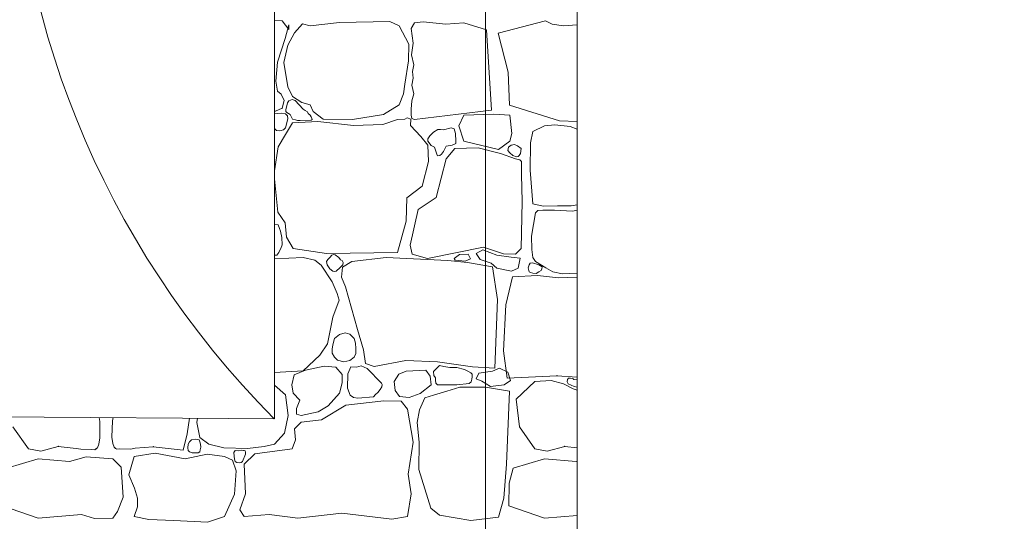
# Model space of a CAD drawing. Header units: millimetres. Extents: x -573548 to 674770, y -184010 to -47794.
# Tile 164 of 181: x 112012 to 114929, y -98052 to -96566. Entities that reach past the tile are written whole.
import ezdxf
from ezdxf.enums import TextEntityAlignment as Align

# ---------------------------------------------------------------- set-up
doc = ezdxf.new("R2010")
doc.units = ezdxf.units.MM
for name, color, linetype, lineweight in [('A.02 RZUT PIWNICY_is$0$_HATCH_Nr_pióra__18', 8, 'Continuous', 9), ('A.02 RZUT PIWNICY_is$0$strop_Nr_pióra__1', 8, 'Continuous', 9), ('A.02 RZUT PIWNICY_is$0$Structural - Bearing_Nr_pióra__21', 8, 'Continuous', 9), ('A.02 RZUT PIWNICY_is$0$Structural - Grid', 8, 'Continuous', 9), ('A.02 RZUT PIWNICY_is$0$Structural - Grid_Nr_pióra__17', 8, 'Continuous', 9)]:
    doc.layers.add(name, color=color, linetype=linetype, lineweight=lineweight)
doc.styles.add('A.02 RZUT PIWNICY_is$0$STYL_AUTOMATYCZNY_1', font='arial.ttf')

# ---------------------------------------------------------------- blocks, each defined once
blk = doc.blocks.new('*X106')
at = {"layer": 'A.02 RZUT PIWNICY_is$0$_HATCH_Nr_pióra__18'}
for p, q in [((113359.4, -96569.2), (113337.3, -96568.8)), ((113379.6, -96595.2), (113359.4, -96569.2)), ((114000, -96606.5), (114139.9, -96570)), ((114139.9, -96570), (114160.1, -96579.5)), ((113368.9, -96622), (113380, -96582)), ((113380, -96582), (113379.6, -96595.2)), ((113420, -96578.2), (113396.1, -96605.5)), ((113442.3, -96584.4), (113420, -96578.2)), ((113529.4, -96574.9), (113442.3, -96584.4)), ((113678.9, -96571.2), (113529.4, -96574.9)), ((113706.5, -96584.4), (113678.9, -96571.2)), ((113735, -96638.9), (113706.5, -96584.4)), ((113751.5, -96575.4), (113741.5, -96592.8)), ((113741.5, -96592.8), (113748.2, -96636.2)), ((113777.5, -96572.8), (113751.5, -96575.4)), ((113844.8, -96579.9), (113777.5, -96572.8)), ((113897.7, -96575.8), (113844.8, -96579.9)), ((113965.2, -96596), (113897.7, -96575.8)), ((113979.6, -96833.8), (113965.2, -96596)), ((114160.1, -96579.5), (114193.4, -96584.4)), ((114193.4, -96584.4), (114233.3, -96581.3)), ((113346.2, -96692.2), (113368.9, -96622)), ((113396.1, -96605.5), (113376.3, -96641.4)), ((114029.5, -96722.1), (114000, -96606.5)), ((113376.3, -96641.4), (113365.1, -96693)), ((113733.8, -96688.5), (113735, -96638.9)), ((113748.2, -96636.2), (113742.7, -96670.5)), ((113742.7, -96670.5), (113749.4, -96699.7)), ((113341.2, -96748.7), (113346.2, -96692.2)), ((113365.1, -96693), (113376.7, -96765.2)), ((113723, -96757.4), (113733.8, -96688.5)), ((113749.4, -96699.7), (113746.1, -96719.9)), ((113748, -96739.6), (113744.4, -96760.4)), ((113746.1, -96719.9), (113748, -96739.6)), ((114033.3, -96818.9), (114029.5, -96722.1)), ((113345.7, -96777.6), (113341.2, -96748.7)), ((113376.7, -96765.2), (113390.7, -96794.1)), ((113719.7, -96786.3), (113723, -96757.4)), ((113744.4, -96760.4), (113750, -96785.8)), ((113357.3, -96786.7), (113345.7, -96777.6)), ((113366, -96805.7), (113357.3, -96786.7)), ((113389.4, -96803), (113379.3, -96806.5)), ((113398.1, -96805.6), (113389.4, -96803)), ((113390.7, -96794.1), (113417.6, -96811.9)), ((113706.5, -96818.5), (113719.7, -96786.3)), ((113750, -96785.8), (113744.2, -96806.4)), ((113340, -96837.1), (113359.4, -96828.4)), ((113359.4, -96828.4), (113366, -96805.7)), ((113375.6, -96812.8), (113370.4, -96833.3)), ((113379.3, -96806.5), (113375.6, -96812.8)), ((113422.4, -96831.2), (113398.1, -96805.6)), ((113417.6, -96811.9), (113442.3, -96818.5)), ((113427.5, -96835), (113422.4, -96831.2)), ((113442.3, -96818.5), (113451.8, -96837.9)), ((113660.3, -96847), (113706.5, -96818.5)), ((113742.4, -96831.6), (113741.5, -96849.4)), ((113744.2, -96806.4), (113742.4, -96831.6)), ((114181.6, -96865.5), (114033.3, -96818.9)), ((113337.3, -96836.8), (113340, -96837.1)), ((113356.8, -96843.1), (113337.3, -96845.2)), ((113369.3, -96845.3), (113356.8, -96843.1)), ((113375.3, -96851), (113369.3, -96845.3)), ((113369.3, -96886.6), (113376.8, -96860)), ((113370.4, -96833.3), (113370.7, -96838.4)), ((113370.7, -96838.4), (113373.9, -96841.3)), ((113373.9, -96841.3), (113384, -96847.4)), ((113376.8, -96860), (113375.3, -96851)), ((113384, -96847.4), (113390.5, -96860.7)), ((113390.5, -96860.7), (113399.8, -96862.7)), ((113434.7, -96839.6), (113427.5, -96835)), ((113437.2, -96844.2), (113434.7, -96839.6)), ((113442.4, -96848.6), (113437.2, -96844.2)), ((113446.1, -96853.9), (113442.4, -96848.6)), ((113445.9, -96863.5), (113448.3, -96861.6)), ((113448.2, -96858.4), (113446.1, -96853.9)), ((113448.3, -96861.6), (113448.2, -96858.4)), ((113451.8, -96837.9), (113481.1, -96860.6)), ((113481.1, -96860.6), (113567.8, -96861.4)), ((113567.8, -96861.4), (113660.3, -96847)), ((113701.2, -96861.8), (113657.8, -96876.7)), ((113722.9, -96860.4), (113701.2, -96861.8)), ((113730.3, -96856.6), (113722.9, -96860.4)), ((113740.9, -96861.1), (113730.3, -96856.6)), ((113740.4, -96879.6), (113740.9, -96861.1)), ((113741.5, -96849.4), (113744.4, -96858.6)), ((113744.4, -96858.6), (113751.5, -96862.3)), ((113751.5, -96862.3), (113979.6, -96833.8)), ((113897.7, -96849.4), (113883.3, -96881)), ((113986.6, -96846), (113897.7, -96849.4)), ((114033.9, -96849.4), (113986.6, -96846)), ((114040.6, -96903), (114033.9, -96849.4)), ((113337.3, -96888.2), (113342.6, -96894.3)), ((113363.5, -96892.2), (113369.3, -96886.6)), ((113390.7, -96871.7), (113369.3, -96906)), ((113465.9, -96867.6), (113390.7, -96871.7)), ((113399.8, -96862.7), (113405.4, -96864.9)), ((113405.4, -96864.9), (113413.6, -96864.4)), ((113413.6, -96864.4), (113445.9, -96863.5)), ((113570.7, -96879.6), (113465.9, -96867.6)), ((113657.8, -96876.7), (113570.7, -96879.6)), ((113770.9, -96912.2), (113740.4, -96879.6)), ((113860.2, -96886.6), (113837.8, -96892.4)), ((113869.5, -96889.7), (113860.2, -96886.6)), ((113873.2, -96903.7), (113869.5, -96889.7)), ((113883.3, -96881), (113897.7, -96926)), ((114136.7, -96881), (114102.8, -96896.9)), ((114167.1, -96877.5), (114136.7, -96881)), ((114213.4, -96882.1), (114167.1, -96877.5)), ((114233.3, -96868), (114181.6, -96865.5)), ((114233.3, -96890.4), (114213.4, -96882.1)), ((113342.6, -96894.3), (113353.4, -96895.5)), ((113369.3, -96906), (113347.8, -96942.3)), ((113353.4, -96895.5), (113363.5, -96892.2)), ((113791.6, -96937.4), (113770.9, -96912.2)), ((113797.3, -96910.5), (113791.5, -96919.1)), ((113791.5, -96919.1), (113791.6, -96926)), ((113808.5, -96899.3), (113797.3, -96910.5)), ((113820.6, -96891.7), (113808.5, -96899.3)), ((113828.4, -96891.5), (113820.6, -96891.7)), ((113837.8, -96892.4), (113828.4, -96891.5)), ((113874.7, -96926.3), (113873.2, -96903.7)), ((114033.9, -96926), (114040.6, -96903)), ((114102.8, -96896.9), (114095.6, -96930.5)), ((113347.8, -96942.3), (113337.3, -97014)), ((113791.6, -96926), (113801.4, -96938.7)), ((113793.2, -96985.7), (113791.6, -96937.4)), ((113801.4, -96938.7), (113811.4, -96943.8)), ((113811.4, -96943.8), (113817.6, -96964.2)), ((113838, -96956.1), (113846.1, -96940.5)), ((113871.6, -96948.1), (113845.2, -96977.8)), ((113846.1, -96940.5), (113863.8, -96937.5)), ((113863.8, -96937.5), (113874.3, -96933.1)), ((113940.2, -96945.6), (113871.6, -96948.1)), ((113874.3, -96933.1), (113874.7, -96926.3)), ((113897.7, -96926), (114000.8, -96950.5)), ((114006.2, -96962.6), (113940.2, -96945.6)), ((114000.8, -96950.5), (114033.9, -96926)), ((114028.7, -96954), (114030.4, -96944.2)), ((114030.4, -96944.2), (114037.7, -96937.5)), ((114037.7, -96937.5), (114047.7, -96936.3)), ((114047.7, -96936.3), (114056.9, -96939.6)), ((114056.9, -96939.6), (114068, -96948)), ((114068, -96948), (114066.1, -96962.3)), ((114095.6, -96930.5), (114094, -97011.4)), ((113845.2, -96977.8), (113816.3, -97092.6)), ((113817.6, -96964.2), (113819.8, -96969.7)), ((113819.8, -96969.7), (113826.4, -96968.9)), ((113826.4, -96968.9), (113832.1, -96964.4)), ((113832.1, -96964.4), (113838, -96956.1)), ((114050.8, -96977.8), (114006.2, -96962.6)), ((114033.9, -96960.3), (114028.7, -96954)), ((114043, -96968), (114033.9, -96960.3)), ((114054.2, -96972), (114043, -96968)), ((114064.2, -96981.6), (114050.8, -96977.8)), ((114059.2, -96971.4), (114054.2, -96972)), ((114061.8, -96968.5), (114059.2, -96971.4)), ((114066.1, -96962.3), (114061.8, -96968.5)), ((113774.6, -97059.6), (113793.2, -96985.7)), ((114068.4, -96986.6), (114064.2, -96981.6)), ((114068.6, -96990.6), (114068.4, -96986.6)), ((114069, -97024.5), (114068.6, -96990.6)), ((114070.6, -97104.2), (114069, -97024.5)), ((114094, -97011.4), (114102.8, -97111.6)), ((113337.3, -97037.5), (113347.4, -97136.3)), ((113728.8, -97093.4), (113774.6, -97059.6)), ((113727.2, -97163.2), (113728.8, -97093.4)), ((113816.3, -97092.6), (113762.7, -97128.5)), ((114068.1, -97243.3), (114070.6, -97104.2)), ((114102.8, -97111.6), (114133.2, -97118.5)), ((114133.2, -97118.5), (114175.6, -97117.9)), ((114175.6, -97117.9), (114215.8, -97117.8)), ((114215.8, -97117.8), (114233.3, -97114.5)), ((113347.4, -97136.3), (113368.9, -97168.1)), ((113762.7, -97128.5), (113739.1, -97233.8)), ((114110.6, -97137.8), (114098.6, -97207.6)), ((114116.9, -97130.9), (114110.6, -97137.8)), ((114131.9, -97130.3), (114116.9, -97130.9)), ((114166.7, -97129.8), (114131.9, -97130.3)), ((114219.7, -97133.1), (114166.7, -97129.8)), ((114233.3, -97130.1), (114219.7, -97133.1)), ((113337.8, -97172.6), (113337.3, -97172.8)), ((113348.1, -97174.1), (113337.8, -97172.6)), ((113352.3, -97184.2), (113348.1, -97174.1)), ((113368.9, -97168.1), (113373, -97209.8)), ((113701.2, -97255.6), (113727.2, -97163.2)), ((113355.3, -97192), (113352.3, -97184.2)), ((113358.8, -97210.8), (113355.3, -97192)), ((113359.8, -97233), (113358.8, -97210.8)), ((113373, -97209.8), (113392.4, -97243.7)), ((114098.6, -97207.6), (114099.1, -97247.2)), ((113356, -97243.9), (113359.8, -97233)), ((113739.1, -97233.8), (113745.3, -97260.6)), ((113790.7, -97273), (113955.9, -97240)), ((113955.9, -97240), (114015.3, -97259.8)), ((113337.3, -97263.3), (113344.5, -97263.1)), ((113344.5, -97263.1), (113347.3, -97259.8)), ((113347.3, -97259.8), (113350.3, -97255.8)), ((113350.3, -97255.8), (113352.3, -97250.3)), ((113352.3, -97250.3), (113356, -97243.9)), ((113392.4, -97243.7), (113491, -97258.9)), ((113491, -97258.9), (113701.2, -97255.6)), ((113506.5, -97263.4), (113501, -97270.5)), ((113511.8, -97261.2), (113506.5, -97263.4)), ((113517.1, -97262.3), (113511.8, -97261.2)), ((113527.8, -97270.5), (113517.1, -97262.3)), ((113745.3, -97260.6), (113790.7, -97273)), ((113869.5, -97273.4), (113884.7, -97261.1)), ((113884.7, -97261.1), (113911.2, -97260.1)), ((113911.2, -97260.1), (113918, -97274.8)), ((113954.3, -97247.9), (113934.2, -97258.2)), ((113934.2, -97258.2), (113946, -97276.8)), ((113995.6, -97263.6), (113954.3, -97247.9)), ((114037.8, -97269.4), (113995.6, -97263.6)), ((114015.3, -97259.8), (114050.8, -97260.6)), ((114065.2, -97272.4), (114037.8, -97269.4)), ((114050.8, -97260.6), (114068.1, -97243.3)), ((114099.1, -97247.2), (114102.4, -97270.5)), ((113422.4, -97270.5), (113337.3, -97274.7)), ((113456.8, -97277.9), (113422.4, -97270.5)), ((113475.8, -97292.8), (113456.8, -97277.9)), ((113508.4, -97342.7), (113475.8, -97292.8)), ((113495, -97276.6), (113491.5, -97282.1)), ((113491.5, -97282.1), (113493.3, -97292.5)), ((113493.3, -97292.5), (113501, -97303.5)), ((113501, -97270.5), (113495, -97276.6)), ((113532.4, -97277), (113527.8, -97270.5)), ((113527.8, -97303.5), (113539.6, -97292.1)), ((113537.3, -97279.6), (113532.4, -97277)), ((113538.5, -97299), (113535.6, -97328.3)), ((113540.4, -97284.9), (113537.3, -97279.6)), ((113566.2, -97282.5), (113538.5, -97299)), ((113539.6, -97292.1), (113540.4, -97284.9)), ((113668.1, -97270.5), (113566.2, -97282.5)), ((113850.2, -97279.6), (113668.1, -97270.5)), ((113908.4, -97285), (113850.2, -97279.6)), ((113871.9, -97278.8), (113869.5, -97273.4)), ((113901.9, -97281.2), (113871.9, -97278.8)), ((113918, -97274.8), (113901.9, -97281.2)), ((113983, -97298.1), (113908.4, -97285)), ((113946, -97276.8), (113978.9, -97287.6)), ((113978.9, -97287.6), (113996.1, -97302.3)), ((113998, -97395.2), (113983, -97298.1)), ((114058.9, -97302.3), (114065.2, -97272.4)), ((114091.5, -97292.2), (114088.7, -97301.4)), ((114094.3, -97287.1), (114091.5, -97292.2)), ((114101, -97286), (114094.3, -97287.1)), ((114120.5, -97292.2), (114101, -97286)), ((114102.4, -97270.5), (114110.6, -97282)), ((114110.6, -97282), (114141.2, -97301.2)), ((114129.9, -97298.2), (114120.5, -97292.2)), ((114129.4, -97304.3), (114129.9, -97298.2)), ((113501, -97303.5), (113510.3, -97310.9)), ((113510.3, -97310.9), (113515, -97312.3)), ((113515, -97312.3), (113519.9, -97310.8)), ((113519.9, -97310.8), (113523.3, -97307.3)), ((113523.3, -97307.3), (113527.8, -97303.5)), ((113535.6, -97328.3), (113547.4, -97357.6)), ((113996.1, -97302.3), (114039.2, -97311.1)), ((114041.8, -97327.8), (114022.4, -97410.7)), ((114039.2, -97311.1), (114058.9, -97302.3)), ((114116.5, -97323.3), (114041.8, -97327.8)), ((114088.7, -97301.4), (114091.5, -97312.4)), ((114091.5, -97312.4), (114095.5, -97315.3)), ((114095.5, -97315.3), (114102.2, -97316.8)), ((114102.2, -97316.8), (114112.1, -97317.4)), ((114112.1, -97317.4), (114120.5, -97312.4)), ((114178.7, -97330.2), (114116.5, -97323.3)), ((114120.5, -97312.4), (114126.6, -97308.9)), ((114126.6, -97308.9), (114129.4, -97304.3)), ((114141.2, -97301.2), (114161.6, -97312.4)), ((114161.6, -97312.4), (114190.1, -97319)), ((114233.3, -97328.5), (114178.7, -97330.2)), ((114190.1, -97319), (114233.3, -97316.6)), ((113522.8, -97376.6), (113508.4, -97342.7)), ((113547.4, -97357.6), (113583.1, -97483.9)), ((113528.6, -97396.4), (113522.8, -97376.6)), ((113509.6, -97447.2), (113528.6, -97396.4)), ((113990.1, -97597.9), (113998, -97395.2)), ((114022.4, -97410.7), (114015.9, -97546.4)), ((113493.9, -97526.4), (113509.6, -97447.2)), ((113529.4, -97498.1), (113514.8, -97510)), ((113546.4, -97493.2), (113529.4, -97498.1)), ((113560.2, -97497.4), (113546.4, -97493.2)), ((113573.5, -97510), (113560.2, -97497.4)), ((113583.1, -97483.9), (113600.4, -97543.4)), ((113471.6, -97559.9), (113493.9, -97526.4)), ((113510.1, -97529.5), (113508.2, -97541.6)), ((113514.8, -97510), (113510.1, -97529.5)), ((113577.3, -97524.4), (113573.5, -97510)), ((113577.8, -97540), (113577.3, -97524.4)), ((113422.4, -97606.1), (113471.6, -97559.9)), ((113508.2, -97541.6), (113508, -97554)), ((113508, -97554), (113514.8, -97565.2)), ((113573.5, -97565.2), (113577.9, -97555)), ((113577.9, -97555), (113577.8, -97540)), ((113600.4, -97543.4), (113606.2, -97584.2)), ((114015.9, -97546.4), (114025.9, -97628.1)), ((113514.8, -97565.2), (113523.5, -97574.6)), ((113523.5, -97574.6), (113542.1, -97579.2)), ((113542.1, -97579.2), (113559.8, -97575.8)), ((113559.8, -97575.8), (113573.5, -97565.2)), ((113594.3, -97591), (113579.9, -97594.7)), ((113611.6, -97599.5), (113594.3, -97591)), ((113606.2, -97584.2), (113632.2, -97592.9)), ((113632.2, -97592.9), (113726.3, -97575.6)), ((113726.3, -97575.6), (113820, -97578.9)), ((113820, -97578.9), (113923.7, -97594.6)), ((113826, -97590.2), (113820, -97595.8)), ((113839, -97593.2), (113826, -97590.2)), ((113337.3, -97610.5), (113422.4, -97606.1)), ((113394.9, -97617.7), (113388.6, -97647.6)), ((113429.1, -97604), (113394.9, -97617.7)), ((113484, -97592.5), (113429.1, -97604)), ((113519.1, -97595.4), (113484, -97592.5)), ((113537.7, -97616.8), (113519.1, -97595.4)), ((113537.3, -97641.6), (113537.7, -97616.8)), ((113554.4, -97614.8), (113553.8, -97657.3)), ((113563.7, -97594.1), (113554.4, -97614.8)), ((113579.9, -97594.7), (113563.7, -97594.1)), ((113654.5, -97642.4), (113611.6, -97599.5)), ((113705.7, -97615.6), (113691.9, -97637.9)), ((113727.2, -97606.5), (113705.7, -97615.6)), ((113785, -97604), (113727.2, -97606.5)), ((113798.6, -97621.8), (113785, -97604)), ((113820, -97595.8), (113808.5, -97607.7)), ((113808.5, -97607.7), (113809.5, -97619.6)), ((113809.5, -97619.6), (113814.3, -97626.5)), ((113856.8, -97596.1), (113839, -97593.2)), ((113877, -97595.8), (113856.8, -97596.1)), ((113899.9, -97601.8), (113877, -97595.8)), ((113909.7, -97607.3), (113899.9, -97601.8)), ((113919, -97611.8), (113909.7, -97607.3)), ((113922.5, -97615.7), (113919, -97611.8)), ((113922.6, -97624.2), (113922.5, -97615.7)), ((113923.7, -97594.6), (113990.1, -97597.9)), ((113934.3, -97629.6), (113942.1, -97613.3)), ((113942.1, -97613.3), (113982.4, -97607.3)), ((113982.4, -97607.3), (114004.1, -97598.3)), ((114004.1, -97598.3), (114028.2, -97610.3)), ((114028.2, -97610.3), (114036, -97635)), ((113369.3, -97677.1), (113337.3, -97648.4)), ((113388.6, -97647.6), (113392, -97672.6)), ((113530.1, -97672.3), (113537.3, -97641.6)), ((113656.1, -97646.8), (113654.5, -97642.4)), ((113655.1, -97653.8), (113656.1, -97646.8)), ((113691.9, -97637.9), (113694.6, -97664.7)), ((113768.9, -97673.4), (113800.9, -97647.8)), ((113800.9, -97647.8), (113798.6, -97621.8)), ((113814.3, -97626.5), (113814.1, -97633.8)), ((113814.1, -97633.8), (113815, -97642.2)), ((113815, -97642.2), (113820, -97647.8)), ((113820, -97647.8), (113877, -97647.8)), ((113877, -97647.8), (113913.3, -97643.3)), ((113913.3, -97643.3), (113919.8, -97638.9)), ((113919.8, -97638.9), (113921.7, -97630.9)), ((113921.7, -97630.9), (113922.6, -97624.2)), ((113951.7, -97636.8), (113934.3, -97629.6)), ((113977, -97652.4), (113951.7, -97636.8)), ((114017.3, -97647.6), (113977, -97652.4)), ((114036, -97635), (114017.3, -97647.6)), ((114025.9, -97628.1), (114173.7, -97620.6)), ((114108.2, -97637.3), (114052.7, -97690.1)), ((114156.8, -97634.6), (114108.2, -97637.3)), ((114193.1, -97644.4), (114156.8, -97634.6)), ((114173.7, -97620.6), (114233.3, -97625.1)), ((114221.7, -97659.1), (114193.1, -97644.4)), ((114205.4, -97631.5), (114204.3, -97638.1)), ((114204.3, -97638.1), (114207.1, -97644.4)), ((114208.3, -97628.2), (114205.4, -97631.5)), ((114207.1, -97644.4), (114225.1, -97651.9)), ((114214.3, -97627.6), (114208.3, -97628.2)), ((114218.6, -97628.4), (114214.3, -97627.6)), ((114221.9, -97630), (114218.6, -97628.4)), ((114223.6, -97631.9), (114221.9, -97630)), ((114233.3, -97632.7), (114223.6, -97631.9)), ((113377.9, -97738.6), (113369.3, -97677.1)), ((113392, -97672.6), (113412.6, -97692.8)), ((113496, -97710.1), (113530.1, -97672.3)), ((113553.8, -97657.3), (113561.3, -97678.1)), ((113561.3, -97678.1), (113570.9, -97685.1)), ((113630.2, -97683), (113636.5, -97676)), ((113636.4, -97676.3), (113643.4, -97670.1)), ((113643.4, -97670.1), (113650.3, -97660.8)), ((113650.3, -97660.8), (113655.1, -97653.8)), ((113694.6, -97664.7), (113707.8, -97681.7)), ((113736.2, -97684.5), (113768.9, -97673.4)), ((113807.7, -97677.9), (113782, -97685.6)), ((113847.7, -97666.4), (113807.7, -97677.9)), ((113885.7, -97654.8), (113847.7, -97666.4)), ((113924.1, -97654.8), (113885.7, -97654.8)), ((113962.5, -97654.8), (113924.1, -97654.8)), ((114033.4, -97666.5), (113962.5, -97654.8)), ((114024, -97882.6), (114033.4, -97666.5)), ((114233.3, -97663.1), (114221.7, -97659.1)), ((114225.1, -97651.9), (114233.3, -97654.6)), ((113412.6, -97692.8), (113402.3, -97717.2)), ((113548.4, -97707.7), (113476.2, -97751.4)), ((113660.7, -97695.3), (113548.4, -97707.7)), ((113570.9, -97685.1), (113583.9, -97687.4)), ((113583.9, -97687.4), (113630.2, -97683)), ((113712.3, -97696.1), (113660.7, -97695.3)), ((113707.8, -97681.7), (113736.2, -97684.5)), ((113731.3, -97719.1), (113712.3, -97696.1)), ((113782, -97685.6), (113766.9, -97721.5)), ((114052.7, -97690.1), (114062.5, -97771.9)), ((113402.3, -97717.2), (113402.7, -97734.5)), ((113402.7, -97734.5), (113415.9, -97738.2)), ((113415.9, -97738.2), (113466.3, -97727.1)), ((113466.3, -97727.1), (113496, -97710.1)), ((113747.4, -97817.5), (113731.3, -97719.1)), ((113766.9, -97721.5), (113759.4, -97759.2)), ((112820, -97755.9), (112817.8, -97744)), ((112820, -97804), (112820, -97755.9)), ((112855.7, -97802.1), (112857, -97754)), ((112857, -97754), (112859, -97744.3)), ((113085.4, -97746), (113078.5, -97792.8)), ((113108.7, -97746.1), (113107.1, -97758.8)), ((113107.1, -97758.8), (113115.8, -97803)), ((113366.8, -97791), (113377.9, -97738.6)), ((113415.9, -97758.4), (113396.5, -97778.2)), ((113476.2, -97751.4), (113415.9, -97758.4)), ((113759.4, -97759.2), (113765.9, -97817.2)), ((112562.5, -97771.9), (112608.2, -97837.3)), ((113078.5, -97792.8), (113066.5, -97841.1)), ((113337.1, -97823.2), (113366.8, -97791)), ((113396.5, -97778.2), (113399.4, -97810.4)), ((114062.5, -97771.9), (114108.2, -97837.3)), ((112812.4, -97833.9), (112816.5, -97823.5)), ((112816.5, -97823.5), (112820, -97804)), ((112858.6, -97821.6), (112855.7, -97802.1)), ((112862.4, -97832.2), (112858.6, -97821.6)), ((113081, -97823.5), (113080.2, -97834.1)), ((113084.9, -97816.6), (113081, -97823.5)), ((113091.4, -97810.6), (113084.9, -97816.6)), ((113102.5, -97808.2), (113091.4, -97810.6)), ((113113.6, -97810.7), (113102.5, -97808.2)), ((113115.8, -97816.6), (113113.6, -97810.7)), ((113115.8, -97803), (113142.2, -97823.2)), ((113118.4, -97823), (113115.8, -97816.6)), ((113118.7, -97831.9), (113118.4, -97823)), ((113142.2, -97823.2), (113187.2, -97834)), ((113306.1, -97830.3), (113337.1, -97823.2)), ((113399.4, -97810.4), (113389.9, -97836.5)), ((113732.9, -97911.6), (113747.4, -97817.5)), ((113765.9, -97817.2), (113764.3, -97898)), ((112608.2, -97837.3), (112645.2, -97844.3)), ((112645.2, -97844.3), (112696.7, -97829.6)), ((112696.7, -97829.6), (112749.9, -97835.5)), ((112749.9, -97835.5), (112763.2, -97837.9)), ((112763.2, -97837.9), (112796.3, -97838.5)), ((112796.3, -97838.5), (112804.9, -97839.5)), ((112804.9, -97839.5), (112808.2, -97837.3)), ((112808.2, -97837.3), (112812.4, -97833.9)), ((112866.5, -97835.6), (112862.4, -97832.2)), ((112869.8, -97837.9), (112866.5, -97835.6)), ((112878.4, -97837.2), (112869.8, -97837.9)), ((112911.5, -97837.5), (112878.4, -97837.2)), ((112924.8, -97835.4), (112911.5, -97837.5)), ((112921, -97859.2), (112983.3, -97849.3)), ((112978.2, -97831), (112924.8, -97835.4)), ((113066.5, -97841.1), (112978.2, -97831)), ((112983.3, -97849.3), (113072.5, -97866.6)), ((113072.5, -97866.6), (113138.1, -97853)), ((113080.2, -97834.1), (113081.7, -97842.3)), ((113081.7, -97842.3), (113084.9, -97845.9)), ((113084.9, -97845.9), (113093.7, -97849)), ((113093.7, -97849), (113104.2, -97849.1)), ((113104.2, -97849.1), (113111, -97848.4)), ((113111, -97848.4), (113115.8, -97845.9)), ((113115.8, -97845.9), (113117.4, -97840.4)), ((113117.4, -97840.4), (113118.7, -97831.9)), ((113138.1, -97853), (113188.9, -97859.2)), ((113187.2, -97834), (113257, -97836)), ((113220.8, -97842.3), (113216.9, -97848)), ((113216.9, -97848), (113217.4, -97859)), ((113229.7, -97843), (113220.8, -97842.3)), ((113238.1, -97841.2), (113229.7, -97843)), ((113245, -97841.4), (113238.1, -97841.2)), ((113242, -97874), (113251.7, -97852.5)), ((113247.1, -97842.3), (113245, -97841.4)), ((113250.5, -97842.7), (113247.1, -97842.3)), ((113278.5, -97851.7), (113247.1, -97882.3)), ((113251.5, -97846.8), (113250.5, -97842.7)), ((113251.7, -97852.5), (113251.5, -97846.8)), ((113257, -97836), (113306.1, -97830.3)), ((113389.9, -97836.5), (113278.5, -97851.7)), ((114108.2, -97837.3), (114145.2, -97844.3)), ((114145.2, -97844.3), (114196.7, -97829.6)), ((114196.7, -97829.6), (114233.3, -97833.7)), ((112636.9, -97866.6), (112544.4, -97894.3)), ((112730.3, -97874.4), (112636.9, -97866.6)), ((112779.4, -97860.8), (112730.3, -97874.4)), ((112858.7, -97866.6), (112779.4, -97860.8)), ((112883.4, -97891.4), (112858.7, -97866.6)), ((112905.7, -97913.6), (112921, -97859.2)), ((113188.9, -97859.2), (113213.2, -97870.3)), ((113213.2, -97870.3), (113224, -97902.1)), ((113217.4, -97859), (113218.2, -97867.8)), ((113218.2, -97867.8), (113220.8, -97874)), ((113220.8, -97874), (113225.2, -97877.2)), ((113225.2, -97877.2), (113232.1, -97878.6)), ((113232.1, -97878.6), (113238.3, -97877.7)), ((113238.3, -97877.7), (113242, -97874)), ((113247.1, -97882.3), (113250.8, -97970.6)), ((114016.2, -97982.9), (114024, -97882.6)), ((114136.9, -97866.6), (114044.4, -97894.3)), ((114230.3, -97874.4), (114136.9, -97866.6)), ((114233.3, -97873.6), (114230.3, -97874.4)), ((112888.8, -97980.1), (112883.4, -97891.4)), ((113224, -97902.1), (113218.6, -97971.4)), ((113741.6, -97970.6), (113732.9, -97911.6)), ((113764.3, -97898), (113800.2, -98012.3)), ((114044.4, -97894.3), (114031.9, -97938.4)), ((112922.2, -97953.7), (112905.7, -97913.6)), ((114031.9, -97938.4), (114031.1, -98005.5)), ((112930.9, -97983), (112922.2, -97953.7)), ((112871.8, -98022.6), (112888.8, -97980.1)), ((112931.3, -98008.6), (112930.9, -97983)), ((113218.6, -97971.4), (113188.9, -98037.1)), ((113250.8, -97970.6), (113234.3, -98017.7)), ((113731.3, -98037.1), (113741.6, -97970.6)), ((114000.6, -98039.7), (114016.2, -97982.9)), ((112531.1, -98005.5), (112636.9, -98042.4)), ((112858.7, -98042.4), (112871.8, -98022.6)), ((112921, -98037.1), (112931.3, -98008.6)), ((113234.3, -98017.7), (113247.1, -98037.1)), ((113406, -98042.4), (113536.5, -98027.6)), ((113536.5, -98027.6), (113684.2, -98045.3)), ((113800.2, -98012.3), (113825.8, -98033.8)), ((114031.1, -98005.5), (114136.9, -98042.4)), ((112636.9, -98042.4), (112765.3, -98031.3)), ((112765.3, -98031.3), (112803.7, -98043.7)), ((112803.7, -98043.7), (112858.7, -98042.4)), ((112965.1, -98046.6), (112921, -98037.1)), ((113039, -98049.5), (112965.1, -98046.6)), ((113138.9, -98053.6), (113039, -98049.5)), ((113188.9, -98037.1), (113138.9, -98053.6)), ((113247.1, -98037.1), (113321, -98031.7)), ((113321, -98031.7), (113406, -98042.4)), ((113684.2, -98045.3), (113731.3, -98037.1)), ((113825.8, -98033.8), (113919.1, -98049.5)), ((113919.1, -98049.5), (114000.6, -98039.7)), ((114136.9, -98042.4), (114233.3, -98034.1))]:
    blk.add_line(p, q, dxfattribs=at)
for p in [(113359.4, -96828.4), (114064.2, -96981.6), (113527.8, -97303.5), (114173.7, -97620.6), (112696.7, -97829.6), (112808.2, -97837.3), (112808.2, -97837.3), (112866.5, -97835.6), (112866.5, -97835.6), (112978.2, -97831), (114196.7, -97829.6)]:
    blk.add_point(p, dxfattribs=at)
blk = doc.blocks.new('A.02 RZUT PIWNICY_is$0$Wypełnienie_14_1')
at = {"layer": 'A.02 RZUT PIWNICY_is$0$_HATCH_Nr_pióra__18'}
blk.add_blockref('*X106', (0, 0), dxfattribs=at)
blk = doc.blocks.new('A.02 RZUT PIWNICY_is$0$Standardowy znacznik osi')
at = {"layer": 'A.02 RZUT PIWNICY_is$0$Structural - Grid_Nr_pióra__17'}
blk.add_line((1000, 0), (17855.4, 0), dxfattribs=at)
at = {"layer": 'A.02 RZUT PIWNICY_is$0$Structural - Grid_Nr_pióra__17', "style": 'A.02 RZUT PIWNICY_is$0$STYL_AUTOMATYCZNY_1'}
for tag, p in [('AC_MarkerText_1_0', (5, -80)), ('AC_MarkerText_1_1', (19360.4, -80))]:
    blk.add_attdef(tag, text='', height=350, rotation=270, dxfattribs=at).set_placement(p, align=Align.TOP_CENTER)
blk = doc.blocks.new('A.02 RZUT PIWNICY_is')
at = {"layer": 'A.02 RZUT PIWNICY_is$0$strop_Nr_pióra__1'}
blk.add_arc((115234.7, -95858.1), 2678.4, 135.1087, 224.8735, dxfattribs=at)
at = {"layer": 'A.02 RZUT PIWNICY_is$0$Structural - Bearing_Nr_pióra__21'}
for q in [(113337.3, -93967.8), (112087, -97738.6)]:
    blk.add_line((113337.3, -97747.8), q, dxfattribs=at)
blk.add_lwpolyline([(117621.8, -93967.8), (114233.3, -93967.8), (114233.3, -104498.1), (117621.8, -104498.1)], close=True, dxfattribs=at)
at = {"layer": 'A.02 RZUT PIWNICY_is$0$_HATCH_Nr_pióra__18'}
blk.add_blockref('A.02 RZUT PIWNICY_is$0$Wypełnienie_14_1', (0, 0), dxfattribs=at)
at = {"layer": 'A.02 RZUT PIWNICY_is$0$Structural - Grid', "zscale": 1000, "rotation": 90}
blk.add_blockref('A.02 RZUT PIWNICY_is$0$Standardowy znacznik osi', (113962.3, -108395.1), dxfattribs=at)

msp = doc.modelspace()

# ---------------------------------------------------------------- block references
at = {"ltscale": 10}
msp.add_blockref('A.02 RZUT PIWNICY_is', (-570.227, 0), dxfattribs=at)

doc.saveas('drawing.dxf')
